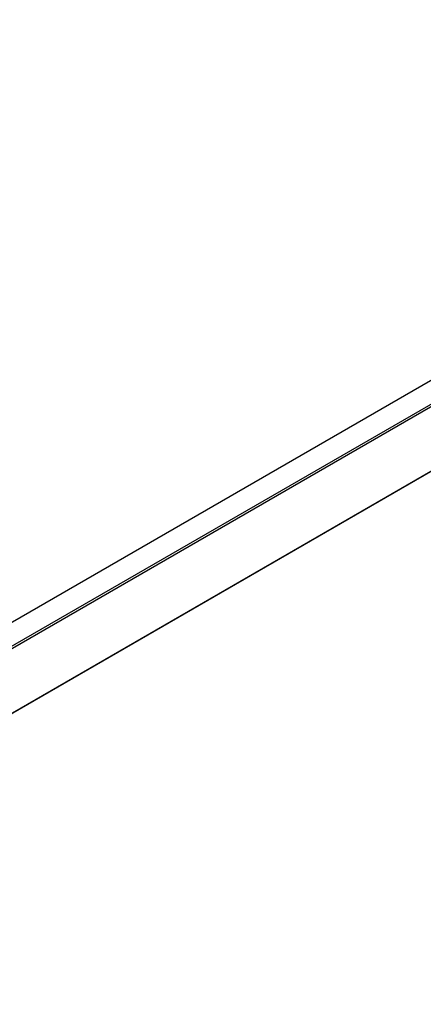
# Model space of a CAD drawing. Header units: millimetres. Extents: x -117 to 444, y -157 to 472.
# Tile 36 of 160: x 319 to 329, y -46 to -20. Entities that reach past the tile are written whole.
import ezdxf

# ---------------------------------------------------------------- set-up
doc = ezdxf.new("R2010")
doc.units = ezdxf.units.MM

msp = doc.modelspace()

# ---------------------------------------------------------------- linework, layer by layer
at = {"color": 7, "linetype": 'Continuous', "lineweight": 25}
for p, q in [((304.798, -44.248), (359.522, -12.656)), ((359.949, -13.113), (302.275, -46.407)), ((360, -13.009), (302.904, -45.969)), ((301.87, -48.335), (360.299, -14.604)), ((301.864, -48.344), (331.147, -31.44))]:
    msp.add_line(p, q, dxfattribs=at)
msp.add_open_spline([(303.184, -45.808), (303.147, -45.804), (303.024, -45.79), (302.845, -45.606), (302.713, -45.172), (302.662, -44.586), (302.52, -43.71), (302.536, -42.678), (302.499, -40.188), (302.469, -34.855), (302.423, -26.744), (302.435, -17.09), (302.506, -9.914), (302.539, -5.72), (302.562, -4.541), (302.708, -3.875), (302.977, -3.19), (303.381, -2.48), (303.81, -1.857), (304.422, -1.284), (305.274, -0.406), (307.031, 1.303), (309.743, 3.817), (313.625, 7.113), (318.107, 10.567), (323.254, 14.106), (328.65, 17.404), (334.275, 20.446), (340.108, 23.227), (345.629, 25.533), (350.784, 27.435), (354.816, 28.773), (357.568, 29.593), (358.927, 29.995), (359.644, 30.172), (360.058, 30.143), (360.249, 30.13)], degree=3, knots=[0, 0, 0, 0, 0.001336, 0.0045472, 0.0081602, 0.0137752, 0.0194645, 0.0308736, 0.0423024, 0.0878706, 0.1777114, 0.2655448, 0.3528815, 0.3746538, 0.3800769, 0.3854378, 0.3907856, 0.396092, 0.4040603, 0.4121277, 0.4201662, 0.4391393, 0.4823005, 0.5254883, 0.5831711, 0.6409122, 0.6987373, 0.7565934, 0.8142699, 0.8717733, 0.9148422, 0.9578995, 0.9820161, 0.9883121, 0.9946099, 1, 1, 1, 1], dxfattribs=at)

doc.saveas('drawing.dxf')
